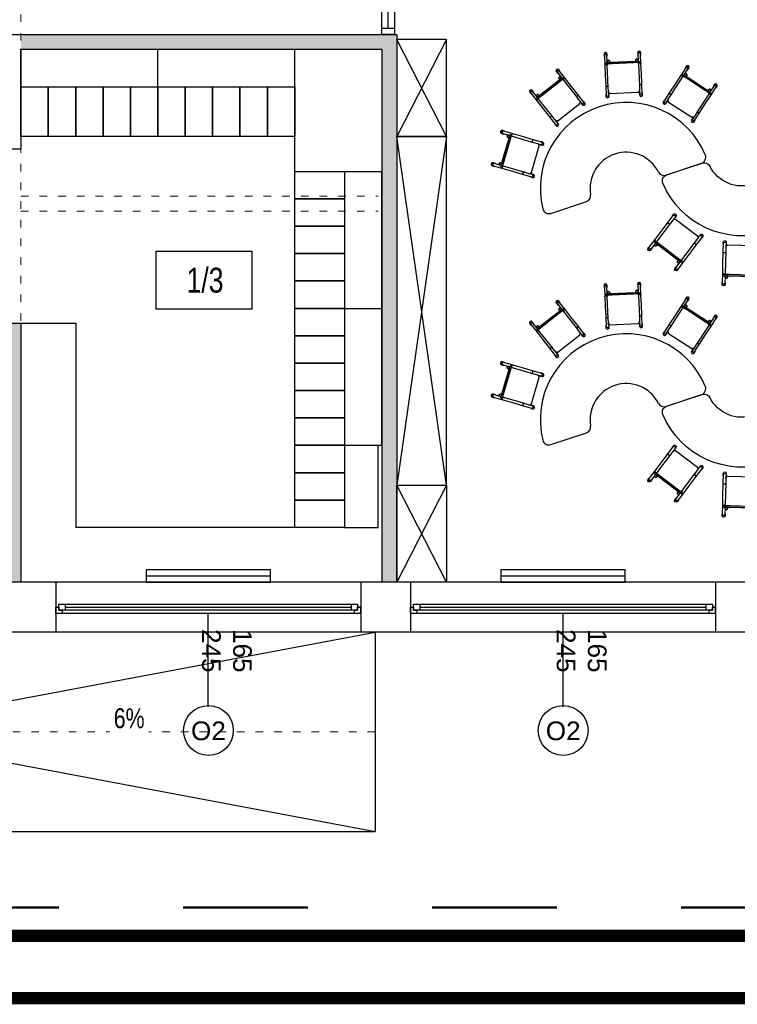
# Model space of a CAD drawing. Header units: millimetres. Extents: x 3698380 to 4312681, y 679670 to 844285.
# Tile 5 of 100: x 3858415 to 3864181, y 778238 to 786145. Entities that reach past the tile are written whole.
import ezdxf
from ezdxf.enums import TextEntityAlignment as Align

# ---------------------------------------------------------------- set-up
doc = ezdxf.new("R2010")
doc.units = ezdxf.units.MM
doc.header["$LTSCALE"] = 10
doc.linetypes.add('1', pattern=[2, 1, -1])
doc.linetypes.add('ACAD_ISO03W100', pattern=[30, 12, -18])
doc.layers.add('0 20 cienka', color=8, linetype='Continuous', lineweight=20)
doc.layers.add('HVAC_zakres_opracowania', color=1, linetype='1', lineweight=50)
for name, color, linetype in [('__INST_opisy', 3, 'Continuous'), ('_wytyczne ele', 6, 'Continuous'), ('A_bloki', 252, 'Continuous'), ('A_kreskowanie', 8, 'Continuous'), ('A_opis', 6, 'Continuous'), ('A_opis_pom', 3, 'Continuous'), ('A_sc_istn', 252, 'Continuous'), ('A_sc_proj', 2, 'Continuous'), ('A_stolarka', 252, 'Continuous'), ('A_wymiary', 1, 'Continuous')]:
    doc.layers.add(name, color=color, linetype=linetype)
doc.styles.get("Standard").update_dxf_attribs({"font": 'arial.ttf'})
doc.styles.add('Strzałki', font='ic-isocp.shx', dxfattribs={"width": 0.8})
doc.linetypes.add('TRACKS', pattern='A,0.15,[130,ltypeshp.shx,S=0.25,R=0,X=0,Y=0],0.15', length=0.3)

# ---------------------------------------------------------------- blocks, each defined once
blk = doc.blocks.new('*U462')
at = {"color": 252}
for p, q in [((-95, 20), (-100, 20)), ((-97.5, 15), (-97.5, 17.5)), ((-97.5, 17.5), (-95, 17.5)), ((-92.5, 17.5), (-97.5, 17.5)), ((-97.5, 17.5), (-97.5, 12.5)), ((-95, 17.5), (-95, 20)), ((140, 20), (-95, 20)), ((-92.5, 12.5), (-92.5, 17.5)), ((137.5, 17.5), (-92.5, 17.5)), ((142.5, 17.5), (137.5, 17.5)), ((137.5, 17.5), (137.5, 12.5)), ((145, 20), (140, 20)), ((140, 20), (140, 17.5)), ((140, 17.5), (142.5, 17.5)), ((142.5, 17.5), (142.5, 15)), ((142.5, 12.5), (142.5, 17.5)), ((-100, 15), (-97.5, 15)), ((-97.5, 12.5), (-92.5, 12.5)), ((-92.5, 15), (137.5, 15)), ((-92.5, 12.5), (137.5, 12.5)), ((-92.5, 12.5), (137.5, 12.5)), ((137.5, 12.5), (142.5, 12.5)), ((142.5, 15), (145, 15))]:
    blk.add_line(p, q, dxfattribs=at)
for points in [[(-100, 20), (-100, 15), (-97.5, 15)], [(145, 20), (145, 14.99), (142.5, 15)]]:
    blk.add_lwpolyline(points, dxfattribs=at)
blk = doc.blocks.new('*U338')
at = {"color": 252}
blk.add_lwpolyline([(75, 0), (0, 0)], dxfattribs=at)
for tag, p in [('S', (30, 5)), ('H', (30, -20))]:
    blk.add_attdef(tag, text='', height=15, dxfattribs=at).set_placement(p, align=Align.CENTER)
blk = doc.blocks.new('Stolik banan - czerwony - wys_ 53 cm-1783507-0 PARTER')
at = {"layer": 'A_bloki'}
for p, q in [((-33.64, 69.19), (-63.82, 69.19)), ((63.79, 69.19), (33.62, 69.19))]:
    blk.add_line(p, q, dxfattribs=at)
for centre, radius, start, end in [((-63.82, 64.19), 5, 90, 184.4808), ((-0.01, 69.19), 69, 184.4808, 355.5192), ((-33.64, 64.19), 5, 8.45652, 90), ((-0.01, 69.19), 29, 188.45652, 351.54348), ((33.62, 64.19), 5, 90, 171.54348), ((63.79, 64.19), 5, 355.5192, 90)]:
    blk.add_arc(centre, radius, start, end, dxfattribs=at)
blk = doc.blocks.new('Krzesełko 38 cm - Czerwony-V99-0 PARTER')
at = {"layer": 'A_bloki'}
for p, q in [((-14.75, 7.01), (-14.75, 5.8)), ((-14.5, 5.8), (-14.5, -1.97)), ((-13.5, 0), (-8.5, 0)), ((-12.5, 1), (-12.5, 5.8)), ((-12.5, 1), (-12.5, 0)), ((-12.25, 5.8), (-12.25, 7.01)), ((-10.5, 0.06), (-10.5, 1)), ((10.5, 0.11), (-10.5, 0.11)), ((-8.5, 0), (8.5, 0)), ((8.5, 0), (13.5, 0)), ((10.5, 1), (10.5, 0.06)), ((12.25, 7.01), (12.25, 5.8)), ((12.5, 5.8), (12.5, 1)), ((12.5, 0), (12.5, 1)), ((14.5, -1.97), (14.5, 5.8)), ((14.75, 5.8), (14.75, 7.01)), ((-14.5, -1.97), (-14.5, -9.97)), ((-13.5, 0), (-13.5, -1)), ((-8.5, -1), (-13.5, -1)), ((-12.5, -1.97), (-12.5, -1)), ((-12.5, -1.05), (-12.5, -1.89)), ((-12.5, -19.79), (-12.5, -1.89)), ((8.5, -1), (-8.5, -1)), ((13.5, -1), (8.5, -1)), ((12.5, -1), (12.5, -1.97)), ((12.5, -1.89), (12.5, -1.05)), ((12.5, -1.89), (12.5, -19.79)), ((13.5, -1), (13.5, 0)), ((14.5, -9.97), (14.5, -1.97)), ((-14.5, -9.97), (-14.5, -17.97)), ((14.5, -17.97), (14.5, -9.97)), ((-14.5, -17.97), (-14.5, -26.94)), ((-12.5, -19.11), (-12.5, -17.97)), ((-12.5, -19.98), (-12.5, -19.79)), ((-12.5, -22.92), (-12.5, -19.98)), ((-12.5, -26.94), (-12.5, -22.92)), ((12.5, -17.97), (12.5, -19.11)), ((12.5, -19.79), (12.5, -19.98)), ((12.5, -19.98), (12.5, -22.92)), ((12.5, -22.92), (12.5, -26.94)), ((14.5, -26.94), (14.5, -17.97)), ((-14.75, -25.73), (-14.75, -26.94)), ((-12.25, -26.94), (-12.25, -25.73)), ((-11.14, -24.82), (11.14, -24.82)), ((12.25, -25.73), (12.25, -26.94)), ((14.75, -26.94), (14.75, -25.73))]:
    blk.add_line(p, q, dxfattribs=at)
at = {"layer": 'A_bloki', "flags": 128}
for points in [[(-12.5, -22.92), (-12.46, -23.34), (-12.32, -23.74), (-12.11, -24.1), (-11.83, -24.41), (-11.49, -24.66)], [(11.49, -24.66), (11.83, -24.41), (12.11, -24.1), (12.32, -23.74), (12.46, -23.34), (12.5, -22.92)]]:
    blk.add_lwpolyline(points, dxfattribs=at)
at = {"layer": 'A_bloki'}
for centre, radius, start, end in [((-11.5, 1), 1, 0, 180), ((-11.5, 1), 1, 135, 180), ((-11.5, 1), 1, 180, 255), ((-11.5, 1), 1, 180, 360), ((-11.5, 1), 1, 30, 120), ((-11.5, 1), 1, 300, 0), ((-11.5, 1), 1, 0, 15), ((11.5, 1), 1, 360, 180), ((11.5, 1), 1, 120, 180), ((11.5, 1), 1, 180, 240), ((11.5, 1), 1, 180, 360), ((11.5, 1), 1, 360, 105), ((11.5, 1), 1, 270, 360), ((-10.5, -1.89), 2, 155.58201, 180), ((10.5, -1.89), 2, 0, 24.41799)]:
    blk.add_arc(centre, radius, start, end, dxfattribs=at)
for centre, major_axis, start_param, end_param in [((-13.5, 7.01), (-1.25, 0), 3.141593, 6.283185), ((13.5, 7.01), (-1.25, 0), 3.141593, 6.283185), ((-13.5, 7.01), (1.25, 0), 3.141593, 3.403392), ((-13.5, 5.8), (1.25, 0), 0, 3.141593), ((-13.5, 5.8), (1.25, 0), 3.141593, 3.77396), ((-13.5, 5.8), (-1, 0), 3.141593, 6.283185), ((-13.5, 5.8), (1.25, 0), 5.650818, 6.283185), ((-13.5, 7.01), (-1.25, 0), 2.879793, 3.141593), ((13.5, 7.01), (1.25, 0), 3.141593, 3.403392), ((13.5, 5.8), (1.25, 0), 0, 3.141593), ((13.5, 5.8), (1.25, 0), 3.141593, 3.77396), ((13.5, 5.8), (-1, 0), 3.141593, 6.283185), ((13.5, 5.8), (1.25, 0), 5.650818, 6.283185), ((13.5, 7.01), (-1.25, 0), 2.879793, 3.141593), ((-13.5, -25.73), (1.25, 0), 2.509225, 3.141593), ((-13.5, -25.73), (1.25, 0), 3.141593, 6.283185), ((-13.5, -26.94), (-1.25, 0), 6.021386, 6.283185), ((-13.5, -26.94), (-1.25, 0), 0, 3.141593), ((-13.5, -25.73), (1.25, 0), 0, 0.632368), ((-13.5, -26.94), (1.25, 0), 0, 0.261799), ((13.5, -25.73), (1.25, 0), 2.509225, 3.141593), ((13.5, -25.73), (1.25, 0), 3.141593, 6.283185), ((13.5, -26.94), (-1.25, 0), 6.100199, 6.283185), ((13.5, -26.94), (-1.25, 0), 0, 3.141593), ((13.5, -25.73), (1.25, 0), 0, 0.632368), ((13.5, -26.94), (1.25, 0), 0, 0.261799)]:
    blk.add_ellipse(centre, major_axis=major_axis, ratio=0.970296, start_param=start_param, end_param=end_param, dxfattribs=at)
for points, knots in [([(-12.5, 1), (-12.5, 1.09), (-12.48, 1.22), (-12.43, 1.38), (-12.38, 1.48), (-12.33, 1.56), (-12.28, 1.63), (-12.24, 1.68), (-12.21, 1.71)], [0, 0, 0, 0, 0.0833333, 0.125, 0.1666667, 0.1875, 0.2083333, 0.25, 0.25, 0.25, 0.25]), ([(-11.76, 0.03), (-11.8, 0.05), (-11.88, 0.07), (-12, 0.13), (-12.09, 0.19), (-12.16, 0.25), (-12.22, 0.31), (-12.3, 0.39), (-12.36, 0.48), (-12.4, 0.56), (-12.43, 0.64), (-12.48, 0.78), (-12.5, 0.91), (-12.5, 1)], [0.5833333, 0.5833333, 0.5833333, 0.5833333, 0.625, 0.6666667, 0.7083333, 0.7291667, 0.75, 0.7916667, 0.8333333, 0.8541667, 0.875, 0.9166667, 1, 1, 1, 1]), ([(-12, 1.87), (-11.96, 1.89), (-11.88, 1.93), (-11.72, 1.98), (-11.5, 2.01), (-11.28, 1.98), (-11.12, 1.93), (-11.04, 1.89), (-11, 1.87)], [0.3333333, 0.3333333, 0.3333333, 0.3333333, 0.375, 0.4166667, 0.5, 0.5833333, 0.625, 0.6666667, 0.6666667, 0.6666667, 0.6666667]), ([(-10.5, 1), (-10.5, 0.91), (-10.52, 0.78), (-10.57, 0.62), (-10.62, 0.52), (-10.67, 0.44), (-10.72, 0.37), (-10.78, 0.31), (-10.84, 0.25), (-10.91, 0.19), (-10.96, 0.16), (-11, 0.13)], [0, 0, 0, 0, 0.0833333, 0.125, 0.1666667, 0.1875, 0.2083333, 0.25, 0.2708333, 0.2916667, 0.3333333, 0.3333333, 0.3333333, 0.3333333]), ([(10.5, 1), (10.5, 1.09), (10.52, 1.22), (10.57, 1.38), (10.62, 1.48), (10.67, 1.56), (10.72, 1.63), (10.78, 1.69), (10.84, 1.75), (10.91, 1.81), (10.96, 1.84), (11, 1.87)], [0, 0, 0, 0, 0.0833333, 0.125, 0.1666667, 0.1875, 0.2083333, 0.25, 0.2708333, 0.2916667, 0.3333333, 0.3333333, 0.3333333, 0.3333333]), ([(11, 0.13), (10.96, 0.16), (10.91, 0.19), (10.84, 0.25), (10.78, 0.31), (10.7, 0.39), (10.64, 0.48), (10.6, 0.56), (10.57, 0.64), (10.52, 0.78), (10.5, 0.91), (10.5, 1)], [0.6666667, 0.6666667, 0.6666667, 0.6666667, 0.7083333, 0.7291667, 0.75, 0.7916667, 0.8333333, 0.8541667, 0.875, 0.9166667, 1, 1, 1, 1]), ([(11.06, 0.03), (11.01, 0.04), (10.83, 0.09), (10.64, 0.11), (10.5, 0.11)], [0.4285714, 0.4285714, 0.4285714, 0.4285714, 0.5714286, 1, 1, 1, 1]), ([(11.5, 2), (11.59, 2), (11.72, 1.98), (11.88, 1.93), (11.96, 1.89), (12, 1.87)], [0.5, 0.5, 0.5, 0.5, 0.5833333, 0.625, 0.6666667, 0.6666667, 0.6666667, 0.6666667]), ([(12.5, 1), (12.5, 0.91), (12.48, 0.78), (12.43, 0.62), (12.38, 0.52), (12.33, 0.44), (12.28, 0.37), (12.22, 0.31), (12.16, 0.25), (12.09, 0.19), (12, 0.13), (11.88, 0.07), (11.72, 0.02), (11.59, 0), (11.5, 0)], [0, 0, 0, 0, 0.0833333, 0.125, 0.1666667, 0.1875, 0.2083333, 0.25, 0.2708333, 0.2916667, 0.3333333, 0.375, 0.4166667, 0.5, 0.5, 0.5, 0.5]), ([(12.21, 1.71), (12.24, 1.68), (12.3, 1.61), (12.36, 1.52), (12.4, 1.44), (12.43, 1.36), (12.48, 1.22), (12.5, 1.09), (12.5, 1)], [0.75, 0.75, 0.75, 0.75, 0.7916667, 0.8333333, 0.8541667, 0.875, 0.9166667, 1, 1, 1, 1]), ([(-14.5, -1.97), (-14.5, -1.9), (-14.48, -1.8), (-14.43, -1.67), (-14.37, -1.58), (-14.3, -1.49), (-14.21, -1.41), (-14.11, -1.35), (-13.97, -1.27), (-13.76, -1.2), (-13.5, -1.18), (-13.24, -1.2), (-13.03, -1.27), (-12.89, -1.35), (-12.79, -1.41), (-12.7, -1.49), (-12.63, -1.58), (-12.57, -1.67), (-12.52, -1.8), (-12.5, -1.9), (-12.5, -1.97)], [0, 0, 0, 0, 0.083333, 0.125, 0.166667, 0.208333, 0.25, 0.291667, 0.333333, 0.416667, 0.5, 0.583333, 0.666667, 0.708333, 0.75, 0.791667, 0.833333, 0.875, 0.916667, 1, 1, 1, 1]), ([(12.5, -1.97), (12.5, -1.9), (12.52, -1.8), (12.57, -1.67), (12.63, -1.58), (12.7, -1.49), (12.79, -1.41), (12.89, -1.35), (13.03, -1.27), (13.24, -1.2), (13.5, -1.18), (13.76, -1.2), (13.97, -1.27), (14.11, -1.35), (14.21, -1.41), (14.3, -1.49), (14.37, -1.58), (14.43, -1.67), (14.48, -1.8), (14.5, -1.9), (14.5, -1.97)], [0, 0, 0, 0, 0.083333, 0.125, 0.166667, 0.208333, 0.25, 0.291667, 0.333333, 0.416667, 0.5, 0.583333, 0.666667, 0.708333, 0.75, 0.791667, 0.833333, 0.875, 0.916667, 1, 1, 1, 1]), ([(-14.5, -17.97), (-14.5, -18.04), (-14.48, -18.14), (-14.43, -18.27), (-14.37, -18.36), (-14.3, -18.44), (-14.21, -18.52), (-14.11, -18.59), (-13.97, -18.67), (-13.76, -18.73), (-13.5, -18.76), (-13.24, -18.73), (-13.03, -18.67), (-12.89, -18.59), (-12.79, -18.52), (-12.7, -18.44), (-12.63, -18.36), (-12.57, -18.27), (-12.52, -18.14), (-12.5, -18.04), (-12.5, -17.97)], [0, 0, 0, 0, 0.083333, 0.125, 0.166667, 0.208333, 0.25, 0.291667, 0.333333, 0.416667, 0.5, 0.583333, 0.666667, 0.708333, 0.75, 0.791667, 0.833333, 0.875, 0.916667, 1, 1, 1, 1]), ([(12.5, -17.97), (12.5, -18.04), (12.52, -18.14), (12.57, -18.27), (12.63, -18.36), (12.7, -18.44), (12.79, -18.52), (12.89, -18.59), (13.03, -18.67), (13.24, -18.73), (13.5, -18.76), (13.76, -18.73), (13.97, -18.67), (14.11, -18.59), (14.21, -18.52), (14.3, -18.44), (14.37, -18.36), (14.43, -18.27), (14.48, -18.14), (14.5, -18.04), (14.5, -17.97)], [0, 0, 0, 0, 0.083333, 0.125, 0.166667, 0.208333, 0.25, 0.291667, 0.333333, 0.416667, 0.5, 0.583333, 0.666667, 0.708333, 0.75, 0.791667, 0.833333, 0.875, 0.916667, 1, 1, 1, 1]), ([(-11.57, -24.61), (-11.57, -24.61), (-11.58, -24.6), (-11.6, -24.59), (-11.61, -24.58), (-11.63, -24.57), (-11.64, -24.56), (-11.66, -24.55), (-11.67, -24.54), (-11.68, -24.53), (-11.7, -24.52), (-11.71, -24.51), (-11.73, -24.5), (-11.74, -24.49), (-11.76, -24.47), (-11.79, -24.45), (-11.82, -24.42), (-11.86, -24.39), (-11.91, -24.34), (-11.94, -24.31), (-11.96, -24.29)], [0, 0, 0, 0, 0.071429, 0.107143, 0.142857, 0.178571, 0.214286, 0.25, 0.285714, 0.321429, 0.357143, 0.392857, 0.428571, 0.464286, 0.5, 0.571429, 0.642857, 0.714286, 0.857143, 1, 1, 1, 1]), ([(-11.49, -24.66), (-11.46, -24.67), (-11.43, -24.69), (-11.39, -24.71), (-11.36, -24.72), (-11.35, -24.73), (-11.33, -24.74), (-11.31, -24.75), (-11.29, -24.76), (-11.28, -24.76), (-11.26, -24.77), (-11.24, -24.78), (-11.23, -24.78), (-11.21, -24.79), (-11.19, -24.8), (-11.18, -24.8), (-11.16, -24.81), (-11.15, -24.81), (-11.15, -24.81), (-11.14, -24.82), (-11.14, -24.82), (-11.14, -24.82), (-11.14, -24.81)], [0, 0, 0, 0, 0.1428571, 0.2142857, 0.25, 0.2857143, 0.3214286, 0.3571429, 0.3928571, 0.4285714, 0.4642857, 0.5, 0.5357143, 0.5714286, 0.6071429, 0.6428571, 0.6785714, 0.7142857, 0.75, 0.7857143, 0.8214286, 0.8571429, 0.8571429, 0.8571429, 0.8571429]), ([(11.14, -24.81), (11.14, -24.82), (11.14, -24.82), (11.14, -24.82), (11.15, -24.81), (11.15, -24.81), (11.16, -24.81), (11.18, -24.8), (11.19, -24.8), (11.21, -24.79), (11.23, -24.78), (11.24, -24.78), (11.26, -24.77), (11.28, -24.76), (11.29, -24.76), (11.31, -24.75), (11.33, -24.74), (11.35, -24.73), (11.36, -24.72), (11.39, -24.71), (11.43, -24.69), (11.46, -24.67), (11.49, -24.66)], [0.1428571, 0.1428571, 0.1428571, 0.1428571, 0.1785714, 0.2142857, 0.25, 0.2857143, 0.3214286, 0.3571429, 0.3928571, 0.4285714, 0.4642857, 0.5, 0.5357143, 0.5714286, 0.6071429, 0.6428571, 0.6785714, 0.7142857, 0.75, 0.7857143, 0.8571429, 1, 1, 1, 1]), ([(11.96, -24.29), (11.94, -24.31), (11.91, -24.34), (11.86, -24.39), (11.82, -24.42), (11.79, -24.45), (11.76, -24.47), (11.74, -24.49), (11.73, -24.5), (11.71, -24.51), (11.7, -24.52), (11.68, -24.53), (11.67, -24.54), (11.66, -24.55), (11.64, -24.56), (11.63, -24.57), (11.61, -24.58), (11.6, -24.59), (11.58, -24.6), (11.57, -24.61), (11.57, -24.61)], [0, 0, 0, 0, 0.142857, 0.285714, 0.357143, 0.428571, 0.5, 0.535714, 0.571429, 0.607143, 0.642857, 0.678571, 0.714286, 0.75, 0.785714, 0.821429, 0.857143, 0.892857, 0.928571, 1, 1, 1, 1])]:
    blk.add_open_spline(points, degree=3, knots=knots, dxfattribs=at)
for points in [[(-10.5, 0.11), (-10.55, 0.11), (-10.64, 0.11), (-10.78, 0.09), (-10.92, 0.07), (-11.01, 0.04), (-11.06, 0.03)], [(-10.79, 1.71), (-10.76, 1.68), (-10.7, 1.61), (-10.66, 1.54), (-10.63, 1.5)], [(-10.53, 1.26), (-10.51, 1.18), (-10.5, 1.09), (-10.5, 1)]]:
    blk.add_open_spline(points, degree=3, dxfattribs=at)
blk = doc.blocks.new('CFU')
at = {"layer": 'A_bloki'}
for p, q in [((64155.5, -676318), (64555.5, -675538)), ((64155.5, -675538), (64555.5, -676318))]:
    blk.add_line(p, q, dxfattribs=at)
blk.add_lwpolyline([(64555.5, -676318), (64155.5, -676318), (64155.5, -675538), (64555.5, -675538)], close=True, dxfattribs=at)
blk = doc.blocks.new('NJIOVGYGV')
at = {"layer": 'A_bloki'}
for p, q in [((64155.5, -679118), (64555.5, -676318)), ((64155.5, -676318), (64555.5, -679118))]:
    blk.add_line(p, q, dxfattribs=at)
blk.add_lwpolyline([(64155.5, -676318), (64555.5, -676318), (64555.5, -679118), (64155.5, -679118)], close=True, dxfattribs=at)
blk = doc.blocks.new('d')
at = {"layer": 'A_kreskowanie', "ltscale": 2}
h = blk.add_hatch(color=252, dxfattribs=at)
h.dxf.hatch_style = 1
h.paths.add_polyline_path([(3731432.76, 791007.02), (3731312.76, 791007.02), (3731312.76, 789647.02), (3731432.76, 789647.02)])
h.paths.add_polyline_path([(3732874.74, 789327.02), (3732874.74, 789347.02), (3731432.76, 789347.02), (3731432.76, 789227.02), (3732874.74, 789227.02)])
h.paths.add_polyline_path([(3732754.74, 789227.02), (3732634.74, 789227.02), (3732634.74, 789127.02), (3732754.74, 789127.02)])
h.paths.add_polyline_path([(3734281.53, 789347.02), (3733874.74, 789347.02), (3733874.74, 789227.02), (3734281.53, 789227.02)])
h.paths.add_polyline_path([(3734161.53, 791007.02), (3734041.53, 791007.02), (3734041.53, 790927.02), (3734041.53, 790357.02), (3734041.53, 789347.02), (3734161.53, 789347.02)])
h.paths.add_polyline_path([(3736381.9, 791007.02), (3736261.9, 791007.02), (3736261.9, 789347.02), (3735463.65, 789347.02), (3735314.74, 789347.02), (3735314.74, 789227.02), (3736381.9, 789227.02)])
h.paths.add_polyline_path([(3735583.65, 789227.02), (3735463.65, 789227.02), (3735463.65, 787727.02), (3735583.65, 787727.02)])
h.paths.add_polyline_path([(3732754.74, 788122.56), (3732634.74, 788122.56), (3732634.74, 787727.02), (3732754.74, 787727.02)])
h.paths.add_polyline_path([(3731432.76, 789527.02), (3731312.76, 789527.02), (3731312.76, 787727.02), (3731432.76, 787727.02)])
h.paths.add_polyline_path([(3730049.12, 787727.02), (3729235.08, 787727.02), (3729235.08, 787627.02), (3729285.08, 787627.02), (3729285.08, 787527.02, 0.0278424), (3729290.65, 787427.02), (3730049.12, 787427.02)])
h.paths.add_polyline_path([(3729285.08, 787527.02), (3729235.08, 787527.02), (3729235.08, 787427.02), (3729290.65, 787427.02, -0.0278424)], flags=17)
h.paths.add_polyline_path([(3729285.08, 787627.02), (3729235.08, 787627.02), (3729235.08, 787527.02), (3729285.08, 787527.02)], flags=17)
h.paths.add_polyline_path([(3729114.74, 784607.02), (3728714.74, 784607.02), (3728714.74, 783607.02), (3729114.74, 783607.02)])
h.paths.add_polyline_path([(3729220.66, 783607.02), (3729114.74, 783607.02), (3729114.74, 783487.02), (3729220.66, 783487.02)])
h.paths.add_polyline_path([(3729309.74, 783607.02), (3729220.66, 783607.02), (3729220.66, 783487.02), (3729309.74, 783487.02)])
h.paths.add_polyline_path([(3732204.74, 783607.02), (3730709.74, 783607.02), (3730709.74, 783487.02), (3732204.74, 783487.02)])
h.paths.add_polyline_path([(3732324.74, 783707.02), (3732204.74, 783707.02), (3732204.74, 781627.02), (3732324.74, 781627.02)])
h.paths.add_polyline_path([(3735344.74, 786027.02), (3735224.74, 786027.02), (3732324.74, 786027.02), (3732324.74, 785907.02), (3735224.74, 785907.02), (3735224.74, 781627.02), (3735344.74, 781627.02)])
h.paths.add_polyline_path([(3744114.74, 791127.02), (3735314.74, 791127.02), (3735314.74, 791007.02), (3744114.74, 791007.02)])
h.paths.add_polyline_path([(3740100.05, 791007.02), (3739980.05, 791007.02), (3739980.05, 787727.02), (3740100.05, 787727.02)])
h.paths.add_polyline_path([(3742214.74, 791007.02), (3742094.74, 791007.02), (3742094.74, 787727.02), (3742214.74, 787727.02)])
h.paths.add_polyline_path([(3727024.74, 793327.02), (3726904.74, 793327.02), (3726904.74, 789127.02), (3727024.74, 789127.02)])
at = {"layer": '0 20 cienka', "color": 252, "linetype": 'ACAD_ISO03W100', "ltscale": 0.5}
blk.add_line((3730909.74, 780427.02), (3735169.87, 780427.02), dxfattribs=at)
for points in [[(3732324.74, 781627.02), (3732324.74, 787427.02)], [(3732324.74, 784727.02), (3735194.74, 784727.02)], [(3732324.74, 784607.02), (3735194.74, 784607.02)]]:
    blk.add_lwpolyline(points, dxfattribs=at)
at = {"layer": 'A_bloki', "color": 252, "linetype": 'Continuous'}
for p, q in [((3732324.74, 785607.02), (3732324.74, 785907.02)), ((3733424.74, 785607.02), (3733424.74, 785907.02)), ((3733424.74, 785607.02), (3733424.74, 785907.02)), ((3734524.74, 784846.58), (3734524.74, 785907.02)), ((3734924.74, 784927.02), (3735224.74, 784927.02)), ((3734924.74, 784927.02), (3735224.74, 784927.02)), ((3734924.74, 783827.02), (3735224.74, 783827.02)), ((3734924.74, 783827.02), (3735224.74, 783827.02)), ((3734924.74, 783827.02), (3735224.74, 783827.02)), ((3734924.74, 783827.02), (3735224.74, 783827.02)), ((3734924.74, 783827.02), (3735224.74, 783827.02)), ((3732324.74, 783707.02), (3732764.74, 783707.02)), ((3734924.74, 782727.02), (3735224.74, 782727.02)), ((3734924.74, 782727.02), (3735224.74, 782727.02)), ((3734924.74, 782727.02), (3735224.74, 782727.02)), ((3734524.74, 782067.02), (3732764.74, 782067.02)), ((3734924.74, 782067.02), (3735194.74, 782067.02))]:
    blk.add_line(p, q, dxfattribs=at)
for points in [[(3732324.74, 785207.02), (3732324.74, 785607.02), (3732544.74, 785607.02), (3732544.74, 785207.02)], [(3732544.74, 785207.02), (3732544.74, 785607.02), (3732764.74, 785607.02), (3732764.74, 785207.02)], [(3732764.74, 785207.02), (3732764.74, 785607.02), (3732984.74, 785607.02), (3732984.74, 785207.02)], [(3732984.74, 785207.02), (3732984.74, 785607.02), (3733204.74, 785607.02), (3733204.74, 785207.02)], [(3733204.74, 785207.02), (3733204.74, 785607.02), (3733424.74, 785607.02), (3733424.74, 785207.02)], [(3733424.74, 785207.02), (3733424.74, 785607.02), (3733644.74, 785607.02), (3733644.74, 785207.02)], [(3733644.74, 785207.02), (3733644.74, 785607.02), (3733864.74, 785607.02), (3733864.74, 785207.02)], [(3733864.74, 785207.02), (3733864.74, 785607.02), (3734084.74, 785607.02), (3734084.74, 785207.02)], [(3734084.74, 785207.02), (3734084.74, 785607.02), (3734304.74, 785607.02), (3734304.74, 785207.02)], [(3734304.74, 785207.02), (3734304.74, 785607.02), (3734524.74, 785607.02), (3734524.74, 785207.02)], [(3734524.74, 784927.02), (3734924.74, 784927.02), (3734924.74, 784707.02), (3734524.74, 784707.02)], [(3734524.74, 784707.02), (3734924.74, 784707.02), (3734924.74, 784487.02), (3734524.74, 784487.02)], [(3734524.74, 784487.02), (3734924.74, 784487.02), (3734924.74, 784267.02), (3734524.74, 784267.02)], [(3734524.74, 784267.02), (3734924.74, 784267.02), (3734924.74, 784047.02), (3734524.74, 784047.02)], [(3734524.74, 784047.02), (3734924.74, 784047.02), (3734924.74, 783827.02), (3734524.74, 783827.02)], [(3734524.74, 783827.02), (3734924.74, 783827.02), (3734924.74, 783607.02), (3734524.74, 783607.02)], [(3734524.74, 783607.02), (3734924.74, 783607.02), (3734924.74, 783387.02), (3734524.74, 783387.02)], [(3734524.74, 783387.02), (3734924.74, 783387.02), (3734924.74, 783167.02), (3734524.74, 783167.02)], [(3734524.74, 783167.02), (3734924.74, 783167.02), (3734924.74, 782947.02), (3734524.74, 782947.02)], [(3734524.74, 782947.02), (3734924.74, 782947.02), (3734924.74, 782727.02), (3734524.74, 782727.02)], [(3734524.74, 782727.02), (3734924.74, 782727.02), (3734924.74, 782507.02), (3734524.74, 782507.02)], [(3734524.74, 782507.02), (3734924.74, 782507.02), (3734924.74, 782287.02), (3734524.74, 782287.02)], [(3734524.74, 782287.02), (3734924.74, 782287.02), (3734924.74, 782067.02), (3734524.74, 782067.02)]]:
    blk.add_lwpolyline(points, close=True, dxfattribs=at)
for points in [[(3735224.74, 783827.02), (3735224.74, 784927.02)], [(3735224.74, 782727.02), (3735224.74, 783827.02)], [(3732764.74, 783707.02), (3732764.74, 782067.02)], [(3735194.74, 782067.02), (3735194.74, 782727.02)]]:
    blk.add_lwpolyline(points, dxfattribs=at)
at = {"layer": 'A_opis_pom', "color": 252, "ltscale": 2}
blk.add_lwpolyline([(3733410.74, 784286.87), (3734179.67, 784286.87), (3734179.67, 783821.45), (3733410.74, 783821.45)], close=True, dxfattribs=at)
at = {"layer": 'A_sc_istn', "color": 252}
for points in [[(3734329.74, 781727.02), (3733329.74, 781727.02), (3733329.74, 781627.02), (3734329.74, 781627.02)], [(3737179.74, 781727.02), (3736179.74, 781727.02), (3736179.74, 781627.02), (3737179.74, 781627.02)]]:
    blk.add_lwpolyline(points, close=True, dxfattribs=at)
at = {"layer": 'A_sc_istn', "color": 252, "linetype": 'TRACKS', "ltscale": 20}
for points in [[(3734329.74, 781677.02), (3733329.74, 781677.02)], [(3737179.74, 781677.02), (3736179.74, 781677.02)]]:
    blk.add_lwpolyline(points, dxfattribs=at)
at = {"layer": 'A_sc_istn', "color": 252}
for points in [[(3748199.74, 781627.02), (3730709.74, 781627.02)], [(3732604.74, 781627.02), (3732604.74, 781227.02)], [(3735054.74, 781627.02), (3735054.74, 781227.02)], [(3735454.74, 781627.02), (3735454.74, 781227.02)], [(3737904.74, 781627.02), (3737904.74, 781227.02)], [(3748199.74, 781227.02), (3730709.74, 781227.02)]]:
    blk.add_lwpolyline(points, dxfattribs=at)
for centre in [(3733831.05, 780437.26), (3736681.05, 780437.26)]:
    blk.add_circle(centre, 200, dxfattribs=at)
at = {"layer": 'A_sc_proj', "color": 252, "ltscale": 2}
for p, q in [((3732204.74, 786027.02), (3735344.74, 786027.02)), ((3735224.74, 786027.02), (3735344.74, 786027.02)), ((3732324.74, 785907.02), (3735224.74, 785907.02)), ((3732204.74, 785107.02), (3732324.74, 785107.02)), ((3732204.74, 783707.02), (3732324.74, 783707.02))]:
    blk.add_line(p, q, dxfattribs=at)
for points in [[(3735344.74, 786027.02), (3735344.74, 781627.02)], [(3732324.74, 785907.02), (3732324.74, 785107.02)], [(3735224.74, 785907.02), (3735224.74, 781627.02)], [(3732324.74, 783707.02), (3732324.74, 781627.02)]]:
    blk.add_lwpolyline(points, dxfattribs=at)
at = {"layer": 'A_stolarka', "color": 252, "ltscale": 2}
blk.add_line((3735274.74, 786077.02), (3735274.74, 786377.02), dxfattribs=at)
at = {"layer": 'A_stolarka', "color": 252}
for p, q in [((3730909.74, 780427.02), (3735169.87, 781227.02)), ((3735169.87, 781227.02), (3735169.87, 779627.02)), ((3730909.74, 780427.02), (3735169.87, 779627.02)), ((3729009.74, 779627.02), (3735169.87, 779627.02))]:
    blk.add_line(p, q, dxfattribs=at)
at = {"layer": 'A_stolarka', "color": 252, "ltscale": 2}
for points in [[(3735324.74, 786427.02), (3735324.74, 786027.02), (3735224.74, 786027.02), (3735224.74, 786427.02)], [(3735224.74, 786027.02), (3735224.74, 786077.02), (3735324.74, 786077.02), (3735324.74, 786027.02)]]:
    blk.add_lwpolyline(points, close=True, dxfattribs=at)
at = {"layer": 'A_bloki', "color": 252, "xscale": -1}
for name in ['CFU', 'NJIOVGYGV']:
    blk.add_blockref(name, (3799900.25, 1461524.98), dxfattribs=at)
at = {"layer": 'A_bloki', "color": 252}
for name, p, xscale, yscale, zscale, rotation in [('Krzesełko 38 cm - Czerwony-V99-0 PARTER', (3737159.85, 785804.59), 10, 10, 10, 2.530423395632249), ('Krzesełko 38 cm - Czerwony-V99-0 PARTER', (3737755.4, 785631.12), 10, 10, 10, 327.0319375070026), ('Krzesełko 38 cm - Czerwony-V99-0 PARTER', (3736572.68, 785597.06), 9.999999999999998, 9.999999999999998, 9.999999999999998, 38.18098036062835), ('Stolik banan - czerwony - wys_ 53 cm-1783507-0 PARTER', (3736969.19, 785447.3), 10.00000000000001, 10.00000000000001, 10.00000000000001, 198.3487556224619), ('Stolik banan - czerwony - wys_ 53 cm-1783507-0 PARTER', (3738335.71, 784442.52), -9.999999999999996, 9.999999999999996, 9.999999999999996, 18.34875562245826), ('Krzesełko 38 cm - Czerwony-V99-0 PARTER', (3736218.61, 785094.51), 9.999999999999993, 9.999999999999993, 9.999999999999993, 73.72347286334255), ('Krzesełko 38 cm - Czerwony-V99-0 PARTER', (3737523.06, 784276.85), -10, 10, 10, 142.9740383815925), ('Krzesełko 38 cm - Czerwony-V99-0 PARTER', (3738107.27, 784085.48), -9.999999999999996, 9.999999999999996, 9.999999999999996, 178.5165308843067), ('Krzesełko 38 cm - Czerwony-V99-0 PARTER', (3737159.85, 783947.1), 10, 10, 10, 2.530423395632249), ('Krzesełko 38 cm - Czerwony-V99-0 PARTER', (3736572.68, 783739.57), 9.999999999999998, 9.999999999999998, 9.999999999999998, 38.18098036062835), ('Krzesełko 38 cm - Czerwony-V99-0 PARTER', (3737755.4, 783773.63), 10, 10, 10, 327.0319375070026), ('Stolik banan - czerwony - wys_ 53 cm-1783507-0 PARTER', (3736969.19, 783589.81), 10.00000000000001, 10.00000000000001, 10.00000000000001, 198.3487556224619), ('Krzesełko 38 cm - Czerwony-V99-0 PARTER', (3736218.61, 783237.01), 9.999999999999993, 9.999999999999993, 9.999999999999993, 73.72347286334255), ('Stolik banan - czerwony - wys_ 53 cm-1783507-0 PARTER', (3738335.71, 782585.02), -9.999999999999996, 9.999999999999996, 9.999999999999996, 18.34875562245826), ('Krzesełko 38 cm - Czerwony-V99-0 PARTER', (3737523.06, 782419.36), -10, 10, 10, 142.9740383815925), ('Krzesełko 38 cm - Czerwony-V99-0 PARTER', (3738107.27, 782227.99), -9.999999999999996, 9.999999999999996, 9.999999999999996, 178.5165308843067)]:
    blk.add_blockref(name, p, dxfattribs=dict(at, xscale=xscale, yscale=yscale, zscale=zscale, rotation=rotation))
at = {"layer": 'A_bloki', "color": 252, "rotation": 180}
blk.add_blockref('CFU', (3799900.25, 106089.06), dxfattribs=at)
at = {"layer": 'A_sc_istn', "color": 252, "xscale": -10, "yscale": 10, "zscale": 10, "rotation": 180}
for p in [(3733604.74, 781576.99), (3736454.74, 781576.99)]:
    blk.add_blockref('*U462', p, dxfattribs=at)
at = {"layer": 'A_sc_istn', "color": 252, "linetype": 'ACAD_ISO03W100'}
ref = blk.add_blockref('*U338', (3733829.74, 781377), dxfattribs=dict(at, xscale=-10, yscale=10, zscale=10, rotation=90))
ref.add_attrib('S', '245', dxfattribs={"layer": '0', "color": 252, "height": 150, "rotation": 270}).set_placement((3733779.74, 781077), align=Align.CENTER)
ref.add_attrib('H', '165', dxfattribs={"layer": '0', "color": 252, "height": 150, "rotation": 270}).set_placement((3734029.74, 781077), align=Align.CENTER)
ref = blk.add_blockref('*U338', (3736679.74, 781377), dxfattribs=dict(at, xscale=-10, yscale=10, zscale=10, rotation=90))
ref.add_attrib('S', '245', dxfattribs={"layer": '0', "color": 252, "height": 150, "rotation": 270}).set_placement((3736629.74, 781077), align=Align.CENTER)
ref.add_attrib('H', '165', dxfattribs={"layer": '0', "color": 252, "height": 150, "rotation": 270}).set_placement((3736879.74, 781077), align=Align.CENTER)
at = {"layer": 'A_sc_istn', "color": 252, "char_height": 300, "attachment_point": 7}
for insert in [(3733691.34, 780357.3), (3736541.34, 780357.3)]:
    blk.add_mtext_dynamic_manual_height_columns('{\\H0.5x;O2}', width=232.5953, gutter_width=12.5, heights=[0], dxfattribs=dict(at, insert=insert))
at = {"layer": 'A_opis', "color": 252, "insert": (3733194.36, 780534.24), "char_height": 160, "attachment_point": 5, "style": 'Strzałki', "bg_fill": 3, "box_fill_scale": 1.2, "bg_fill_color": 256, "bg_fill_transparency": 3932682}
blk.add_mtext('6%', dxfattribs=at)
at = {"layer": 'A_opis_pom', "color": 252, "insert": (3733803.73, 784051.7), "char_height": 200, "attachment_point": 5, "style": 'Strzałki', "bg_fill": 3, "box_fill_scale": 1.2, "bg_fill_color": 256, "bg_fill_transparency": 10554628}
blk.add_mtext('1/3', dxfattribs=at)
blk = doc.blocks.new('A$C77EF4F1D')
at = {"layer": 'HVAC_zakres_opracowania', "color": 2, "ltscale": 100}
blk.add_line((-1085.3, -14310.6), (16739.2, -14310.6), dxfattribs=at)

msp = doc.modelspace()

# ---------------------------------------------------------------- block references
at = {"layer": 'A_wymiary'}
msp.add_blockref('d', (126100.4, 0), dxfattribs=at)

# ---------------------------------------------------------------- next in the draw order: linework, layer by layer
at = {"layer": '__INST_opisy', "ltscale": 2, "const_width": 100}
msp.add_lwpolyline([(3844474.2, 807988.3), (3886474.2, 807988.3), (3886474.2, 778288.3), (3844474.2, 778288.3), (3844474.2, 807988.3)], dxfattribs=at)
msp.add_lwpolyline([(3844974.2, 807488.3), (3885974.2, 807488.3), (3885974.2, 778788.3), (3844974.2, 778788.3)], close=True, dxfattribs=at)

# ---------------------------------------------------------------- next in the draw order: block references
at = {"layer": '_wytyczne ele', "color": 2, "ltscale": 2}
msp.add_blockref('A$C77EF4F1D', (3854815.1, 793327), dxfattribs=at)

doc.saveas('drawing.dxf')
